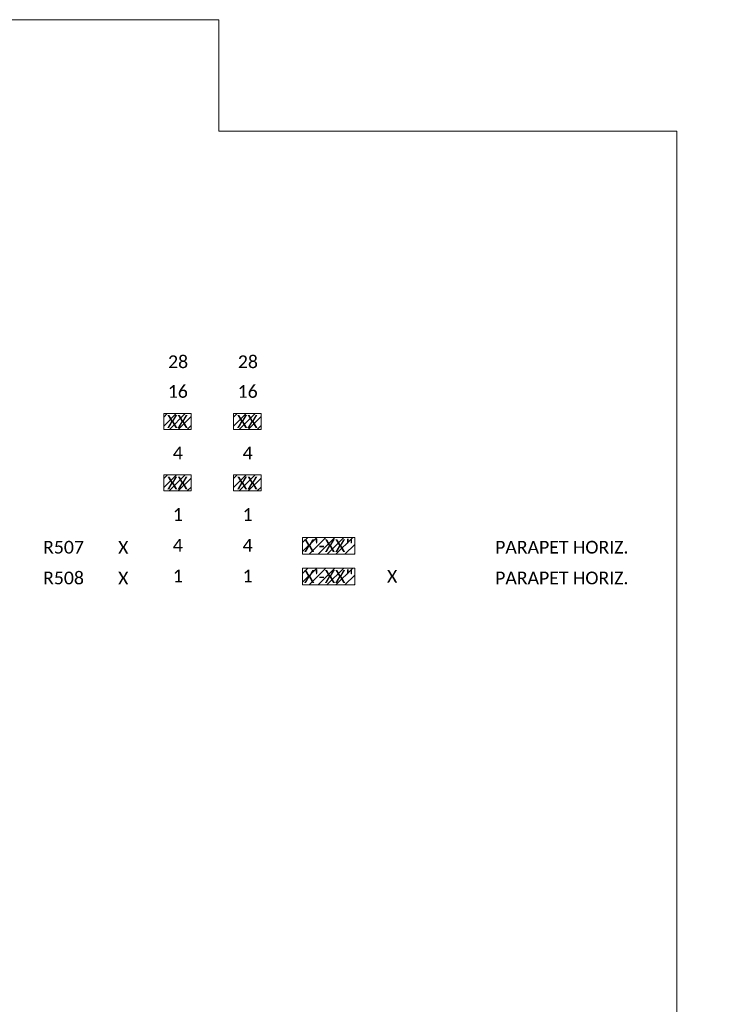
# Model space of a CAD drawing. Extents: x 2147430 to 2149265, y 2147284 to 2147540.
# Tile 13 of 14: x 2147730 to 2147814, y 2147420 to 2147536. Entities that reach past the tile are written whole.
import ezdxf
from ezdxf.enums import TextEntityAlignment as Align

# ---------------------------------------------------------------- set-up
doc = ezdxf.new("R2010")
doc.units = 0
doc.header["$MEASUREMENT"] = 0
doc.layers.add('B_ANNO_DESIGN_NOTES', color=1, linetype='Continuous', lineweight=18, true_color=0xff0000)
doc.layers.add('B_ANNO_NOPLOT', color=47, linetype='Continuous', lineweight=18, plot=False)
doc.layers.add('B_ANNO_TEXT', color=7, linetype='Continuous', lineweight=18)
doc.styles.get("Standard").update_dxf_attribs({"font": 'calibri.ttf'})

# ---------------------------------------------------------------- blocks, each defined once
blk = doc.blocks.new('*U265')
at = {"layer": 'B_ANNO_NOPLOT', "flags": 128}
blk.add_lwpolyline([(2147429.679, 2147284.4533), (2147429.679, 2147536.4533), (2147753.6067, 2147536.4533), (2147753.6067, 2147523.3084), (2147807.679, 2147523.3084), (2147807.679, 2147324.9529), (2147746.2498, 2147324.9529), (2147746.2498, 2147284.4533)], close=True, dxfattribs=at)
blk = doc.blocks.new('*U57')
at = {"layer": 'B_ANNO_DESIGN_NOTES'}
h = blk.add_hatch(dxfattribs=at)
h.set_pattern_fill('ANSI31', color=256, scale=6)
h.set_pattern_definition([(45, (230.9831, 42.3681), (-0.53033008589, 0.53033008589), [])])
h.paths.add_polyline_path([(2147750.34, 2147488.08), (2147750.34, 2147489.96), (2147747.1, 2147489.96), (2147747.1, 2147488.08)])
h = blk.add_hatch(dxfattribs=at)
h.set_pattern_fill('ANSI31', color=256, scale=6)
h.set_pattern_definition([(45, (239.2331, 42.3681), (-0.53033008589, 0.53033008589), [])])
h.paths.add_polyline_path([(2147758.59, 2147488.08), (2147758.59, 2147489.96), (2147755.35, 2147489.96), (2147755.35, 2147488.08)])
h = blk.add_hatch(dxfattribs=at)
h.set_pattern_fill('ANSI31', color=256, scale=6)
h.set_pattern_definition([(45, (230.9831, 35.1101), (-0.53033008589, 0.53033008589), [])])
h.paths.add_polyline_path([(2147750.34, 2147480.82), (2147750.34, 2147482.71), (2147747.1, 2147482.71), (2147747.1, 2147480.82)])
h = blk.add_hatch(dxfattribs=at)
h.set_pattern_fill('ANSI31', color=256, scale=6)
h.set_pattern_definition([(45, (239.2331, 35.1101), (-0.53033008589, 0.53033008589), [])])
h.paths.add_polyline_path([(2147758.59, 2147480.82), (2147758.59, 2147482.71), (2147755.35, 2147482.71), (2147755.35, 2147480.82)])
for points in [[(2147747.1, 2147489.96), (2147750.34, 2147489.96), (2147750.34, 2147488.08), (2147747.1, 2147488.08)], [(2147755.35, 2147489.96), (2147758.59, 2147489.96), (2147758.59, 2147488.08), (2147755.35, 2147488.08)], [(2147747.1, 2147482.71), (2147750.34, 2147482.71), (2147750.34, 2147480.82), (2147747.1, 2147480.82)], [(2147755.35, 2147482.71), (2147758.59, 2147482.71), (2147758.59, 2147480.82), (2147755.35, 2147480.82)]]:
    blk.add_lwpolyline(points, close=True, dxfattribs=at)
at = {"layer": 'B_ANNO_NOPLOT', "flags": 128}
blk.add_lwpolyline([(2147429.68, 2147284.45), (2147429.68, 2147536.45), (2147753.61, 2147536.45), (2147753.61, 2147523.31), (2147807.68, 2147523.31), (2147807.68, 2147324.95), (2147746.25, 2147324.95), (2147746.25, 2147284.45)], close=True, dxfattribs=at)
at = {"layer": 'B_ANNO_TEXT', "char_height": 1.5, "attachment_point": 5}
for s, insert in [('28', (2147748.79, 2147496.06)), ('28', (2147757.04, 2147496.06)), ('16', (2147748.76, 2147492.56)), ('16', (2147757.01, 2147492.56))]:
    blk.add_mtext(s, dxfattribs=dict(at, insert=insert))
at = {"layer": 'B_ANNO_TEXT'}
for tag, p in [('BN1', (2147748.72, 2147489.02)), ('BN3', (2147756.97, 2147489.02)), ('BN2', (2147748.72, 2147481.76)), ('BN4', (2147756.97, 2147481.76))]:
    blk.add_attdef(tag, text='', height=1.5, dxfattribs=at).set_placement(p, align=Align.MIDDLE_CENTER)
blk = doc.blocks.new('*U300')
at = {"layer": 'B_ANNO_DESIGN_NOTES'}
h = blk.add_hatch(dxfattribs=at)
h.set_pattern_fill('ANSI31', color=256, scale=6)
h.set_pattern_definition([(45, (247.4831, 27.6472), (-0.53033008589, 0.53033008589), [])])
h.paths.add_polyline_path([(2147769.65, 2147473.36), (2147769.65, 2147475.34), (2147763.5, 2147475.34), (2147763.5, 2147473.36)])
h = blk.add_hatch(dxfattribs=at)
h.set_pattern_fill('ANSI31', color=256, scale=6)
h.set_pattern_definition([(45, (247.4831, 24.0192), (-0.53033008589, 0.53033008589), [])])
h.paths.add_polyline_path([(2147769.65, 2147469.73), (2147769.65, 2147471.71), (2147763.5, 2147471.71), (2147763.5, 2147469.73)])
for points in [[(2147763.5, 2147475.34), (2147769.65, 2147475.34), (2147769.65, 2147473.36), (2147763.5, 2147473.36)], [(2147763.5, 2147471.71), (2147769.65, 2147471.71), (2147769.65, 2147469.73), (2147763.5, 2147469.73)]]:
    blk.add_lwpolyline(points, close=True, dxfattribs=at)
at = {"layer": 'B_ANNO_NOPLOT', "flags": 128}
blk.add_lwpolyline([(2147429.68, 2147284.45), (2147429.68, 2147536.45), (2147753.61, 2147536.45), (2147753.61, 2147523.31), (2147807.68, 2147523.31), (2147807.68, 2147324.95), (2147746.25, 2147324.95), (2147746.25, 2147284.45)], close=True, dxfattribs=at)
at = {"layer": 'B_ANNO_TEXT', "char_height": 1.5, "attachment_point": 5, "line_spacing_factor": 0.8}
for s, insert in [('4', (2147748.76, 2147485.3)), ('4', (2147757.01, 2147485.3)), ('1', (2147748.76, 2147478.04)), ('1', (2147757.01, 2147478.04)), ('4', (2147748.76, 2147474.41)), ('4', (2147757.01, 2147474.41)), ('1', (2147748.76, 2147470.79)), ('1', (2147757.01, 2147470.79))]:
    blk.add_mtext(s, dxfattribs=dict(at, insert=insert))
at = {"layer": 'B_ANNO_TEXT', "char_height": 1.5, "width": 6.95267754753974e-310, "attachment_point": 7}
for s, insert in [('PARAPET HORIZ. ', (2147786.24, 2147473.41)), ('R507 ', (2147732.85, 2147473.41)), ('X', (2147741.71, 2147473.41)), ('PARAPET HORIZ. ', (2147786.24, 2147469.78)), ('R508 ', (2147732.85, 2147469.78)), ('X', (2147741.71, 2147469.78)), ('X', (2147773.47, 2147469.99))]:
    blk.add_mtext(s, dxfattribs=dict(at, insert=insert))
at = {"layer": 'B_ANNO_TEXT'}
for tag, p in [('LN3', (2147766.58, 2147474.35)), ('LN4', (2147766.58, 2147470.72))]:
    blk.add_attdef(tag, text='', height=1.5, dxfattribs=at).set_placement(p, align=Align.MIDDLE_CENTER)

msp = doc.modelspace()

# ---------------------------------------------------------------- block references
msp.add_blockref('*U265', (0, 0))

# ---------------------------------------------------------------- next in the draw order: block references
for name, values in [('*U57', {'BN1': 'XX', 'BN3': 'XX', 'BN2': 'XX', 'BN4': 'XX'}), ('*U300', {'LN3': 'X\'-XX"', 'LN4': 'X\'-XX"'})]:
    msp.add_blockref(name, (0, 0)).add_auto_attribs(values)

doc.saveas('drawing.dxf')
